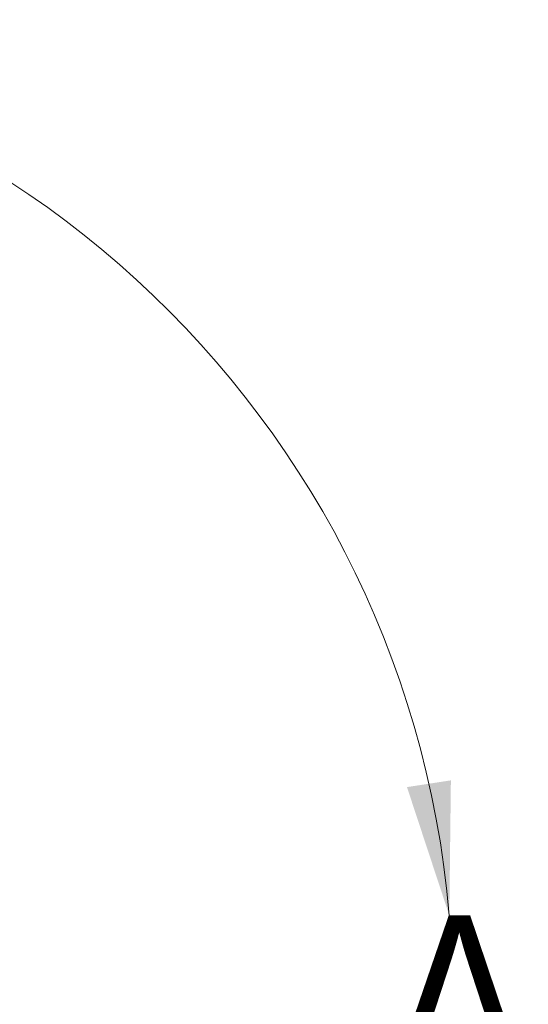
# Model space of a CAD drawing. Header units: millimetres. Extents: x 0 to 844, y -2 to 552.
# Tile 33 of 151: x 492 to 507, y 225 to 255. Entities that reach past the tile are written whole.
import ezdxf

# ---------------------------------------------------------------- set-up
doc = ezdxf.new("R2010")
doc.units = ezdxf.units.MM
doc.styles.add('SLDTEXTSTYLE0', font='GOTHIC.TTF', dxfattribs={"width": 0.913})
doc.styles.get("Standard").update_dxf_attribs({"font": 'GOTHIC.TTF'})
doc.dimstyles.new('SLDDIMSTYLE3', dxfattribs={"dimtxt": 0.18, "dimasz": 3.9624, "dimexe": 0, "dimexo": 0.0625, "dimgap": 0, "dimtad": 0, "dimtih": 1, "dimtoh": 1, "dimdec": 0, "dimrnd": 1e-09, "dimzin": 0, "dimdsep": 46, "dimtxsty": 'STANDARD', "dimsah": 1, "dimcen": 0.09, "dimadec": 0, "dimazin": 0, "dimtfac": 3.9624, "dimtdec": 0, "dimtofl": 0, "dimtmove": 0, "dimatfit": 3, "dimfxl": 1, "dimfrac": 2, "dimtolj": 1, "dimtzin": 0, "dimarcsym": 0})

msp = doc.modelspace()

# ---------------------------------------------------------------- linework, layer by layer
at = {"color": 7, "linetype": 'Continuous', "lineweight": 18}
msp.add_arc((475.438, 225.625), 28.957, 4.8799, 356.8317, dxfattribs=at)
msp.add_solid([(504.29, 228.089), (504.337, 232.105), (503.032, 231.904)], dxfattribs=at)

# ---------------------------------------------------------------- texts
at = {"color": 7, "linetype": 'Continuous', "lineweight": 18, "insert": (502.568, 228.089), "char_height": 4.939, "attachment_point": 1, "style": 'SLDTEXTSTYLE0'}
msp.add_mtext('A', dxfattribs=at)

# ---------------------------------------------------------------- leaders
at = {"color": 7, "linetype": 'Continuous', "lineweight": 0}
msp.add_leader([(478.747, 226.565), (493.107, 290.591), (499.457, 290.591)], dimstyle='SLDDIMSTYLE3', dxfattribs=at)

doc.saveas('drawing.dxf')
